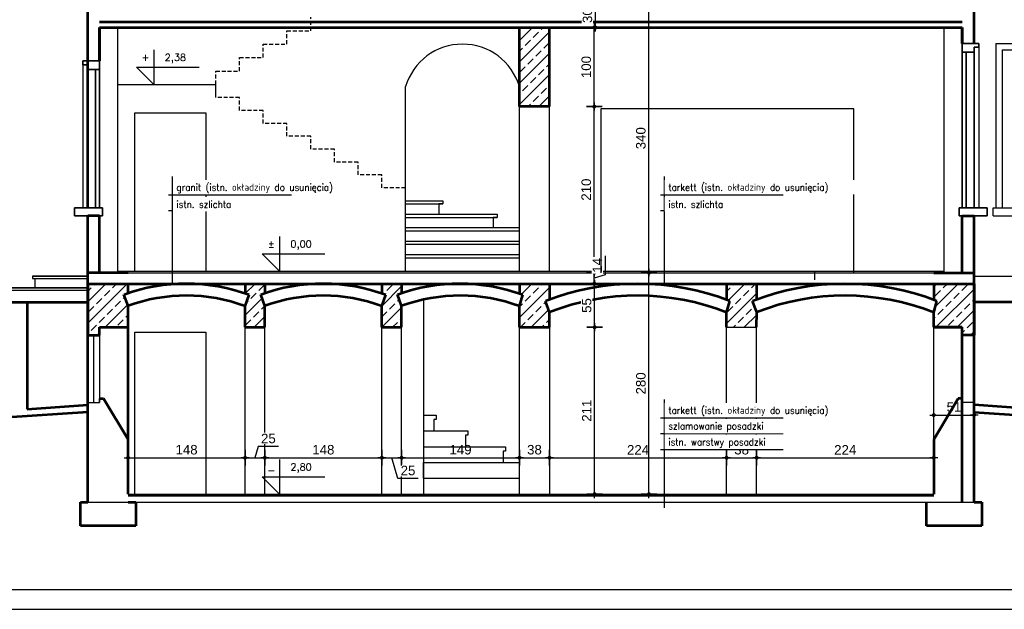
# Model space of a CAD drawing. Header units: millimetres. Extents: x 11979 to 37895, y 18730 to 47884.
# Tile 91 of 256: x 34448 to 35693, y 33129 to 33874. Entities that reach past the tile are written whole.
import ezdxf
from ezdxf.enums import TextEntityAlignment as Align

# ---------------------------------------------------------------- set-up
doc = ezdxf.new("R2010")
doc.units = ezdxf.units.MM
doc.linetypes.add('egbb03_500', pattern=[1.5, 1, -0.5])
for name, color, linetype in [('-LI-WIDOK', 2, 'Continuous'), ('-MEBLE', 1, 'Continuous'), ('-RAMKA', 2, 'Continuous'), ('-WYMIAR', 8, 'Continuous'), ('_PROJEKTOWANE', 5, 'Continuous'), ('PROJEKTOWANE', 5, 'Continuous')]:
    doc.layers.add(name, color=color, linetype=linetype)
for name, color, linetype, lineweight in [('-ŚCIANY DZIAŁOWE', 3, 'Continuous', 35), ('-ŚCIANY NOŚNE', 4, 'Continuous', 53), ('CIENKA - KRESKOWANIA', 254, 'Continuous', 0), ('CIENKA - OPISY', 2, 'Continuous', 25)]:
    doc.layers.add(name, color=color, linetype=linetype, lineweight=lineweight)
doc.styles.add('ROMANS', font='romans', dxfattribs={"width": 0.9, "height": 9})
doc.styles.get("Standard").update_dxf_attribs({"font": 'arial.ttf'})
doc.dimstyles.new('CZA-KROPKA-50', dxfattribs={"dimtxt": 12, "dimasz": 1, "dimexe": 2, "dimexo": 25, "dimgap": 4, "dimtad": 1, "dimdec": 1, "dimrnd": 0.5, "dimzin": 9, "dimdsep": 46, "dimtxsty": 'Standard', "dimblk": 'CZA-KROPKA', "dimblk1": 'CZA-KROPKA', "dimblk2": 'CZA-KROPKA', "dimsah": 1, "dimcen": -20, "dimse1": 1, "dimse2": 1, "dimclrd": 8, "dimclre": 8, "dimclrt": 9, "dimadec": 0, "dimazin": 0, "dimtfac": 1, "dimtdec": 1, "dimtmove": 1, "dimatfit": 3, "dimldrblk": 'CZA-KROPKA', "dimfxl": 1, "dimtolj": 1, "dimtzin": 9, "dimarcsym": 0})

# ---------------------------------------------------------------- blocks, each defined once
blk = doc.blocks.new('CZA-KROPKA')
at = {"layer": '-WYMIAR', "linetype": 'ByBlock'}
for p, q in [((5, 0), (-5, 0)), ((0, 10), (0, -10))]:
    blk.add_line(p, q, dxfattribs=at)
at = {"layer": '-WYMIAR', "linetype": 'ByBlock', "const_width": 2.5}
blk.add_lwpolyline([(-1.25, 0, 1), (1.25, 0, 1)], format="xyb", close=True, dxfattribs=at)
blk = doc.blocks.new('*D2510')
at = {"layer": '-LI-WIDOK', "color": 8, "lineweight": -2}
blk.add_line((34586, 33320.4), (34732, 33320.4), dxfattribs=at)
at = {"layer": 'Defpoints', "color": 0}
for p in [(34585, 33320.4), (34733, 33320.4), (34733, 33320.4)]:
    blk.add_point(p, dxfattribs=at)
at = {"layer": '-LI-WIDOK', "color": 8, "lineweight": -2, "rotation": 180}
blk.add_blockref('CZA-KROPKA', (34585, 33320.4), dxfattribs=at)
at = {"layer": '-LI-WIDOK', "color": 8, "lineweight": -2}
blk.add_blockref('CZA-KROPKA', (34733, 33320.4), dxfattribs=at)
at = {"layer": '-LI-WIDOK', "color": 9, "insert": (34659, 33330.5), "char_height": 12, "attachment_point": 5, "bg_fill": 3, "box_fill_scale": 1.1, "bg_fill_color": 257, "bg_fill_transparency": 0}
blk.add_mtext('\\A1;148', dxfattribs=at)
blk = doc.blocks.new('*D2511')
at = {"layer": '-LI-WIDOK', "color": 8, "lineweight": -2}
for p, q in [((34749.7, 33334.5), (34745.5, 33320.4)), ((34775.2, 33334.5), (34749.7, 33334.5)), ((34734, 33320.4), (34757, 33320.4))]:
    blk.add_line(p, q, dxfattribs=at)
at = {"layer": 'Defpoints', "color": 0}
for p in [(34733, 33320.4), (34758, 33320.4), (34758, 33320.4)]:
    blk.add_point(p, dxfattribs=at)
at = {"layer": '-LI-WIDOK', "color": 8, "lineweight": -2, "rotation": 180}
blk.add_blockref('CZA-KROPKA', (34733, 33320.4), dxfattribs=at)
at = {"layer": '-LI-WIDOK', "color": 8, "lineweight": -2}
blk.add_blockref('CZA-KROPKA', (34758, 33320.4), dxfattribs=at)
at = {"layer": '-LI-WIDOK', "color": 9, "insert": (34762.5, 33344.7), "char_height": 12, "attachment_point": 5, "bg_fill": 3, "box_fill_scale": 1.1, "bg_fill_color": 257, "bg_fill_transparency": 0}
blk.add_mtext('\\A1;25', dxfattribs=at)
blk = doc.blocks.new('*D2512')
at = {"layer": '-LI-WIDOK', "color": 8, "lineweight": -2}
blk.add_line((34759, 33320.4), (34905, 33320.4), dxfattribs=at)
at = {"layer": 'Defpoints', "color": 0}
for p in [(34758, 33320.4), (34906, 33320.4), (34906, 33320.4)]:
    blk.add_point(p, dxfattribs=at)
at = {"layer": '-LI-WIDOK', "color": 8, "lineweight": -2, "rotation": 180}
blk.add_blockref('CZA-KROPKA', (34758, 33320.4), dxfattribs=at)
at = {"layer": '-LI-WIDOK', "color": 8, "lineweight": -2}
blk.add_blockref('CZA-KROPKA', (34906, 33320.4), dxfattribs=at)
at = {"layer": '-LI-WIDOK', "color": 9, "insert": (34832, 33330.5), "char_height": 12, "attachment_point": 5, "bg_fill": 3, "box_fill_scale": 1.1, "bg_fill_color": 257, "bg_fill_transparency": 0}
blk.add_mtext('\\A1;148', dxfattribs=at)
blk = doc.blocks.new('*D2513')
at = {"layer": '-LI-WIDOK', "color": 8, "lineweight": -2}
for p, q in [((34907, 33320.4), (34930, 33320.4)), ((34926.4, 33294), (34918.5, 33320.4)), ((34951.9, 33294), (34926.4, 33294))]:
    blk.add_line(p, q, dxfattribs=at)
at = {"layer": 'Defpoints', "color": 0}
for p in [(34906, 33320.4), (34931, 33320.4), (34931, 33320.4)]:
    blk.add_point(p, dxfattribs=at)
at = {"layer": '-LI-WIDOK', "color": 8, "lineweight": -2, "rotation": 180}
blk.add_blockref('CZA-KROPKA', (34906, 33320.4), dxfattribs=at)
at = {"layer": '-LI-WIDOK', "color": 8, "lineweight": -2}
blk.add_blockref('CZA-KROPKA', (34931, 33320.4), dxfattribs=at)
at = {"layer": '-LI-WIDOK', "color": 9, "insert": (34939.1, 33304.2), "char_height": 12, "attachment_point": 5, "bg_fill": 3, "box_fill_scale": 1.1, "bg_fill_color": 257, "bg_fill_transparency": 0}
blk.add_mtext('\\A1;25', dxfattribs=at)
blk = doc.blocks.new('*D2514')
at = {"layer": '-LI-WIDOK', "color": 8, "lineweight": -2}
blk.add_line((34932, 33320.4), (35079, 33320.4), dxfattribs=at)
at = {"layer": 'Defpoints', "color": 0}
for p in [(34931, 33320.4), (35080, 33320.4), (35080, 33320.4)]:
    blk.add_point(p, dxfattribs=at)
at = {"layer": '-LI-WIDOK', "color": 8, "lineweight": -2, "rotation": 180}
blk.add_blockref('CZA-KROPKA', (34931, 33320.4), dxfattribs=at)
at = {"layer": '-LI-WIDOK', "color": 8, "lineweight": -2}
blk.add_blockref('CZA-KROPKA', (35080, 33320.4), dxfattribs=at)
at = {"layer": '-LI-WIDOK', "color": 9, "insert": (35005.5, 33330.5), "char_height": 12, "attachment_point": 5, "bg_fill": 3, "box_fill_scale": 1.1, "bg_fill_color": 257, "bg_fill_transparency": 0}
blk.add_mtext('\\A1;149', dxfattribs=at)
blk = doc.blocks.new('*D2515')
at = {"layer": '-LI-WIDOK', "color": 8, "lineweight": -2}
blk.add_line((35081, 33320.4), (35117, 33320.4), dxfattribs=at)
at = {"layer": 'Defpoints', "color": 0}
for p in [(35080, 33320.4), (35118, 33320.4), (35118, 33320.4)]:
    blk.add_point(p, dxfattribs=at)
at = {"layer": '-LI-WIDOK', "color": 8, "lineweight": -2, "rotation": 180}
blk.add_blockref('CZA-KROPKA', (35080, 33320.4), dxfattribs=at)
at = {"layer": '-LI-WIDOK', "color": 8, "lineweight": -2}
blk.add_blockref('CZA-KROPKA', (35118, 33320.4), dxfattribs=at)
at = {"layer": '-LI-WIDOK', "color": 9, "insert": (35099, 33330.5), "char_height": 12, "attachment_point": 5, "bg_fill": 3, "box_fill_scale": 1.1, "bg_fill_color": 257, "bg_fill_transparency": 0}
blk.add_mtext('\\A1;38', dxfattribs=at)
blk = doc.blocks.new('*D2516')
at = {"layer": '-LI-WIDOK', "color": 8, "lineweight": -2}
blk.add_line((35119, 33320.4), (35341, 33320.4), dxfattribs=at)
at = {"layer": 'Defpoints', "color": 0}
for p in [(35118, 33320.4), (35342, 33320.4), (35342, 33320.4)]:
    blk.add_point(p, dxfattribs=at)
at = {"layer": '-LI-WIDOK', "color": 8, "lineweight": -2, "rotation": 180}
blk.add_blockref('CZA-KROPKA', (35118, 33320.4), dxfattribs=at)
at = {"layer": '-LI-WIDOK', "color": 8, "lineweight": -2}
blk.add_blockref('CZA-KROPKA', (35342, 33320.4), dxfattribs=at)
at = {"layer": '-LI-WIDOK', "color": 9, "insert": (35230, 33330.4), "char_height": 12, "attachment_point": 5, "bg_fill": 3, "box_fill_scale": 1.1, "bg_fill_color": 257, "bg_fill_transparency": 0}
blk.add_mtext('\\A1;224', dxfattribs=at)
blk = doc.blocks.new('*D2517')
at = {"layer": '-LI-WIDOK', "color": 8, "lineweight": -2}
blk.add_line((35343, 33320.4), (35379, 33320.4), dxfattribs=at)
at = {"layer": 'Defpoints', "color": 0}
for p in [(35342, 33320.4), (35380, 33320.4), (35380, 33320.4)]:
    blk.add_point(p, dxfattribs=at)
at = {"layer": '-LI-WIDOK', "color": 8, "lineweight": -2, "rotation": 180}
blk.add_blockref('CZA-KROPKA', (35342, 33320.4), dxfattribs=at)
at = {"layer": '-LI-WIDOK', "color": 8, "lineweight": -2}
blk.add_blockref('CZA-KROPKA', (35380, 33320.4), dxfattribs=at)
at = {"layer": '-LI-WIDOK', "color": 9, "insert": (35361, 33330.5), "char_height": 12, "attachment_point": 5, "bg_fill": 3, "box_fill_scale": 1.1, "bg_fill_color": 257, "bg_fill_transparency": 0}
blk.add_mtext('\\A1;38', dxfattribs=at)
blk = doc.blocks.new('*D2518')
at = {"layer": '-LI-WIDOK', "color": 8, "lineweight": -2}
blk.add_line((35381, 33320.4), (35603, 33320.4), dxfattribs=at)
at = {"layer": 'Defpoints', "color": 0}
for p in [(35604, 33374.4), (35380, 33320.4), (35604, 33320.4)]:
    blk.add_point(p, dxfattribs=at)
at = {"layer": '-LI-WIDOK', "color": 8, "lineweight": -2, "rotation": 180}
blk.add_blockref('CZA-KROPKA', (35380, 33320.4), dxfattribs=at)
at = {"layer": '-LI-WIDOK', "color": 8, "lineweight": -2}
blk.add_blockref('CZA-KROPKA', (35604, 33320.4), dxfattribs=at)
at = {"layer": '-LI-WIDOK', "color": 9, "insert": (35492, 33330.4), "char_height": 12, "attachment_point": 5, "bg_fill": 3, "box_fill_scale": 1.1, "bg_fill_color": 257, "bg_fill_transparency": 0}
blk.add_mtext('\\A1;224', dxfattribs=at)
blk = doc.blocks.new('*D2519')
at = {"layer": '-ŚCIANY NOŚNE', "color": 8, "lineweight": -2}
blk.add_line((35605, 33374.4), (35654, 33374.4), dxfattribs=at)
at = {"layer": 'Defpoints', "color": 0}
for p in [(35604, 33374.4), (35655, 33374.4), (35655, 33277.3)]:
    blk.add_point(p, dxfattribs=at)
at = {"layer": '-ŚCIANY NOŚNE', "color": 8, "lineweight": -2, "rotation": 180}
blk.add_blockref('CZA-KROPKA', (35604, 33374.4), dxfattribs=at)
at = {"layer": '-ŚCIANY NOŚNE', "color": 8, "lineweight": -2}
blk.add_blockref('CZA-KROPKA', (35655, 33374.4), dxfattribs=at)
at = {"layer": '-ŚCIANY NOŚNE', "color": 9, "insert": (35629.5, 33384.5), "char_height": 12, "attachment_point": 5}
blk.add_mtext('\\A1;51', dxfattribs=at)
blk = doc.blocks.new('*D2520')
at = {"layer": '-LI-WIDOK', "color": 8, "lineweight": -2}
blk.add_line((35174.6, 33555.4), (35174.6, 33763.4), dxfattribs=at)
at = {"layer": 'Defpoints', "color": 0}
for p in [(35118, 33764.4), (35174.6, 33764.4), (35118, 33554.4)]:
    blk.add_point(p, dxfattribs=at)
at = {"layer": '-LI-WIDOK', "color": 8, "lineweight": -2}
for p, rotation in [((35174.6, 33764.4), 90), ((35174.6, 33554.4), 270)]:
    blk.add_blockref('CZA-KROPKA', p, dxfattribs=dict(at, rotation=rotation))
at = {"layer": '-LI-WIDOK', "color": 9, "insert": (35164.5, 33659.4), "char_height": 12, "attachment_point": 5, "rotation": 90, "bg_fill": 3, "box_fill_scale": 1.1, "bg_fill_color": 257, "bg_fill_transparency": 0}
blk.add_mtext('\\A1;210', dxfattribs=at)
blk = doc.blocks.new('*D2521')
at = {"layer": '-LI-WIDOK', "color": 8, "lineweight": -2}
blk.add_line((35174.6, 33765.4), (35174.6, 33863.4), dxfattribs=at)
at = {"layer": 'Defpoints', "color": 0}
for p in [(35118, 33864.4), (35174.6, 33864.4), (35118, 33764.4)]:
    blk.add_point(p, dxfattribs=at)
at = {"layer": '-LI-WIDOK', "color": 8, "lineweight": -2}
for p, rotation in [((35174.6, 33864.4), 90), ((35174.6, 33764.4), 270)]:
    blk.add_blockref('CZA-KROPKA', p, dxfattribs=dict(at, rotation=rotation))
at = {"layer": '-LI-WIDOK', "color": 9, "insert": (35164.5, 33814.4), "char_height": 12, "attachment_point": 5, "rotation": 90, "bg_fill": 3, "box_fill_scale": 1.1, "bg_fill_color": 257, "bg_fill_transparency": 0}
blk.add_mtext('\\A1;100', dxfattribs=at)
blk = doc.blocks.new('*D2522')
at = {"layer": '-LI-WIDOK', "color": 8, "lineweight": -2}
blk.add_line((35176.1, 33865.4), (35176.1, 33893.4), dxfattribs=at)
at = {"layer": 'Defpoints', "color": 0}
for p in [(35135, 33894.4), (35118, 33864.4)]:
    blk.add_point(p, dxfattribs=at)
at = {"layer": '-LI-WIDOK', "color": 8, "lineweight": -2}
for p, rotation in [((35176.1, 33894.4), 90), ((35176.1, 33864.4), 270)]:
    blk.add_blockref('CZA-KROPKA', p, dxfattribs=dict(at, rotation=rotation))
at = {"layer": '-LI-WIDOK', "color": 9, "insert": (35166, 33879.4), "char_height": 12, "attachment_point": 5, "rotation": 90, "bg_fill": 3, "box_fill_scale": 1.1, "bg_fill_color": 257, "bg_fill_transparency": 0}
blk.add_mtext('\\A1;30', dxfattribs=at)
at = {"layer": 'Defpoints', "color": 0}
blk.add_point((35176.1, 33894.4), dxfattribs=at)
blk = doc.blocks.new('*D2523')
at = {"layer": '-LI-WIDOK', "color": 8, "lineweight": -2}
blk.add_line((35243.8, 33275.4), (35243.8, 33553.4), dxfattribs=at)
at = {"layer": 'Defpoints', "color": 0}
for p in [(35172.9, 33554.4), (35243.8, 33554.4), (35171.6, 33274.4)]:
    blk.add_point(p, dxfattribs=at)
at = {"layer": '-LI-WIDOK', "color": 8, "lineweight": -2}
for p, rotation in [((35243.8, 33554.4), 90), ((35243.8, 33274.4), 270)]:
    blk.add_blockref('CZA-KROPKA', p, dxfattribs=dict(at, rotation=rotation))
at = {"layer": '-LI-WIDOK', "color": 9, "insert": (35233.6, 33414.4), "char_height": 12, "attachment_point": 5, "rotation": 90, "bg_fill": 3, "box_fill_scale": 1.1, "bg_fill_color": 257, "bg_fill_transparency": 0}
blk.add_mtext('\\A1;280', dxfattribs=at)
blk = doc.blocks.new('*D2524')
at = {"layer": '-LI-WIDOK', "color": 8, "lineweight": -2}
blk.add_line((35243.8, 33555.4), (35243.8, 33893.4), dxfattribs=at)
at = {"layer": 'Defpoints', "color": 0}
for p in [(35181.6, 33894.4), (35243.8, 33894.4), (35181.6, 33554.4)]:
    blk.add_point(p, dxfattribs=at)
at = {"layer": '-LI-WIDOK', "color": 8, "lineweight": -2}
for p, rotation in [((35243.8, 33894.4), 90), ((35243.8, 33554.4), 270)]:
    blk.add_blockref('CZA-KROPKA', p, dxfattribs=dict(at, rotation=rotation))
at = {"layer": '-LI-WIDOK', "color": 9, "insert": (35233.6, 33724.4), "char_height": 12, "attachment_point": 5, "rotation": 90, "bg_fill": 3, "box_fill_scale": 1.1, "bg_fill_color": 257, "bg_fill_transparency": 0}
blk.add_mtext('\\A1;340', dxfattribs=at)
blk = doc.blocks.new('*D2526')
at = {"layer": '-LI-WIDOK', "color": 8, "lineweight": -2}
blk.add_line((35175.1, 33275.4), (35175.1, 33484.4), dxfattribs=at)
at = {"layer": 'Defpoints', "color": 0}
for p in [(35118, 33485.4), (35175.1, 33485.4), (35118, 33274.4)]:
    blk.add_point(p, dxfattribs=at)
at = {"layer": '-LI-WIDOK', "color": 8, "lineweight": -2}
for p, rotation in [((35175.1, 33485.4), 90.00000000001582), ((35175.1, 33274.4), 270.0000000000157)]:
    blk.add_blockref('CZA-KROPKA', p, dxfattribs=dict(at, rotation=rotation))
at = {"layer": '-LI-WIDOK', "color": 9, "insert": (35165.1, 33379.9), "char_height": 12, "attachment_point": 5, "rotation": 90, "bg_fill": 3, "box_fill_scale": 1.1, "bg_fill_color": 257, "bg_fill_transparency": 0}
blk.add_mtext('\\A1;211', dxfattribs=at)
blk = doc.blocks.new('*D2527')
at = {"layer": '-LI-WIDOK', "color": 8, "lineweight": -2}
blk.add_line((35175.1, 33486.4), (35175.1, 33539.4), dxfattribs=at)
at = {"layer": 'Defpoints', "color": 0}
for p in [(35118, 33540.4), (35175.1, 33540.4), (35118, 33485.4)]:
    blk.add_point(p, dxfattribs=at)
at = {"layer": '-LI-WIDOK', "color": 8, "lineweight": -2}
for p, rotation in [((35175.1, 33540.4), 90), ((35175.1, 33485.4), 270)]:
    blk.add_blockref('CZA-KROPKA', p, dxfattribs=dict(at, rotation=rotation))
at = {"layer": '-LI-WIDOK', "color": 9, "insert": (35165, 33512.9), "char_height": 12, "attachment_point": 5, "rotation": 90, "bg_fill": 3, "box_fill_scale": 1.1, "bg_fill_color": 257, "bg_fill_transparency": 0}
blk.add_mtext('\\A1;55', dxfattribs=at)
blk = doc.blocks.new('*D2528')
at = {"layer": '-LI-WIDOK', "color": 8, "lineweight": -2}
for p, q in [((35188.6, 33575.6), (35188.6, 33551.6)), ((35174.6, 33541.4), (35174.6, 33553.4)), ((35188.6, 33551.6), (35174.6, 33547.4))]:
    blk.add_line(p, q, dxfattribs=at)
at = {"layer": 'Defpoints', "color": 0}
for p in [(35118, 33554.4), (35118, 33540.4)]:
    blk.add_point(p, dxfattribs=at)
at = {"layer": '-LI-WIDOK', "color": 8, "lineweight": -2}
for p, rotation in [((35174.6, 33554.4), 90), ((35174.6, 33540.4), 270)]:
    blk.add_blockref('CZA-KROPKA', p, dxfattribs=dict(at, rotation=rotation))
at = {"layer": '-LI-WIDOK', "color": 9, "insert": (35178.6, 33563.6), "char_height": 12, "attachment_point": 5, "rotation": 90, "bg_fill": 3, "box_fill_scale": 1.1, "bg_fill_color": 257, "bg_fill_transparency": 0}
blk.add_mtext('\\A1;14', dxfattribs=at)
at = {"layer": 'Defpoints', "color": 0}
blk.add_point((35174.6, 33554.4), dxfattribs=at)
blk = doc.blocks.new('fdfdssd')
at = {"layer": '-RAMKA', "color": 2}
blk.add_line((18442, 18341), (21262, 18341), dxfattribs=at)
at = {"layer": '-RAMKA', "color": 8}
blk.add_line((18317, 18316), (21287, 18316), dxfattribs=at)

msp = doc.modelspace()

# ---------------------------------------------------------------- hatches: boundary and pattern name
at = {"layer": 'CIENKA - KRESKOWANIA'}
h = msp.add_hatch(dxfattribs=at)
h.set_pattern_fill('ANSI33', color=256, scale=3)
h.set_pattern_definition([(45, (448974.991, 31912.056), (-13.4703842, 13.4703842), []), (45, (448988.461, 31912.056), (-13.4703842, 13.4703842), [9.525, -4.7625])])
h.paths.add_polyline_path([(35117.99, 34488.29), (35079.99, 34488.29), (35079.99, 34427.38), (35117.99, 34427.38)])
h.paths.add_polyline_path([(35117.99, 34187.38), (35079.99, 34187.38), (35079.99, 34104.38), (35117.99, 34104.38)])
h.paths.add_polyline_path([(35117.99, 33864.38), (35079.99, 33864.38), (35079.99, 33764.38), (35117.99, 33764.38), (35117.99, 33794.38)])
h.paths.add_polyline_path([(35112.9, 33518.47, -0.0042318), (35117.99, 33520.4), (35117.99, 33540.38), (35079.99, 33540.38), (35079.99, 33527.71, -0.0047863), (35084.15, 33526.22), (35079.99, 33512.14), (35079.99, 33485.38), (35117.99, 33485.38), (35117.99, 33504.42)])
h.paths.add_polyline_path([(35374.9, 33518.47, -0.0042324), (35379.99, 33520.4), (35379.99, 33540.38), (35341.99, 33540.38), (35341.99, 33520.03, -0.0032376), (35345.87, 33518.55), (35341.99, 33504.06), (35341.99, 33485.38), (35379.99, 33485.38), (35380.02, 33504.33)])
h.paths.add_polyline_path([(35654.99, 33540.38), (35603.99, 33540.38), (35603.99, 33520.03, -0.0032369), (35607.87, 33518.55), (35603.98, 33504.06), (35603.99, 33485.38), (35639.99, 33485.38), (35639.99, 33475.38), (35654.99, 33475.38), (35654.99, 33485.38)])
h.paths.add_polyline_path([(34925.88, 33526.61, -0.0058424), (34930.99, 33528.38), (34930.99, 33540.38), (34905.99, 33540.38), (34905.99, 33528.05, -0.0059297), (34911.15, 33526.22), (34905.99, 33512.14), (34905.99, 33485.38), (34930.99, 33485.38), (34930.99, 33512.5)])
h.paths.add_polyline_path([(34757.99, 33512.5), (34752.88, 33526.61, -0.0058424), (34757.99, 33528.38), (34757.99, 33540.38), (34732.99, 33540.38), (34732.99, 33528.05, -0.0059297), (34738.15, 33526.22), (34732.99, 33512.14), (34732.99, 33485.38), (34757.99, 33485.38)])
h.paths.add_polyline_path([(34579.88, 33526.61, -0.0058424), (34584.99, 33528.38), (34584.99, 33540.38), (34533.99, 33540.38), (34533.99, 33475.38), (34548.99, 33475.38), (34548.99, 33485.38), (34584.99, 33485.38), (34584.99, 33512.5)])

# ---------------------------------------------------------------- linework, layer by layer
at = {"layer": '-LI-WIDOK'}
for p, q in [((34571.99, 33554.38), (34571.99, 33864.38)), ((35616.99, 33554.38), (35616.99, 33864.38)), ((35660.99, 33839.38), (35660.99, 33636.38)), ((35682.37, 33844.38), (35822.37, 33844.38)), ((35682.37, 33844.38), (35682.37, 33636.38)), ((35690.37, 33836.38), (35814.37, 33836.38)), ((35690.37, 33836.38), (35690.37, 33636.38)), ((34527.99, 33817.38), (34527.99, 33636.38)), ((34935.99, 33556.38), (34935.99, 33789.65)), ((35117.99, 33556.38), (35117.99, 33794.38)), ((35079.99, 33556.38), (35079.99, 33764.38)), ((34593.45, 33556.38), (34593.45, 33756.38)), ((34593.45, 33756.38), (34683.45, 33756.38)), ((34683.45, 33756.38), (34683.45, 33556.38)), ((35679.1, 33636.38), (35827.2, 33636.38)), ((35679.1, 33626.38), (35679.1, 33636.38)), ((35679.1, 33626.38), (35827.2, 33626.38)), ((34463.99, 33550.15), (34533.99, 33550.15)), ((34533.99, 33550.15), (34463.99, 33550.15)), ((34463.99, 33550.15), (34463.99, 33547.15)), ((34463.99, 33547.15), (34533.99, 33547.15)), ((34463.99, 33547.15), (34466.99, 33547.15)), ((34466.99, 33547.15), (34466.99, 33535.15)), ((35453.65, 33545.33), (35453.65, 33556.38)), ((35654.99, 33550.15), (35955.99, 33550.15)), ((34433.99, 33535.15), (34533.99, 33535.15)), ((34533.99, 33535.15), (34433.99, 33535.15)), ((34433.99, 33532.15), (34533.99, 33532.15)), ((34732.99, 33274.38), (34732.99, 33485.38)), ((34757.99, 33274.38), (34757.99, 33485.38)), ((34905.99, 33274.38), (34905.99, 33485.38)), ((34930.99, 33274.38), (34930.99, 33485.38)), ((35079.99, 33274.38), (35079.99, 33485.38)), ((35117.99, 33485.38), (35117.99, 33274.38)), ((35341.99, 33274.38), (35341.99, 33485.38)), ((35341.99, 33485.38), (35379.99, 33485.38)), ((35379.99, 33274.38), (35379.99, 33485.38)), ((35603.99, 33343.43), (35603.99, 33485.38)), ((34541.49, 33475.38), (34541.49, 33390.38)), ((34548.99, 33475.38), (34548.99, 33390.38)), ((34593.45, 33479.38), (34683.45, 33479.38)), ((35639.99, 33475.38), (35639.99, 33390.38)), ((34533.99, 33390.38), (34548.99, 33390.38)), ((34548.99, 33390.38), (34548.99, 33395.38)), ((34548.99, 33395.38), (34553.99, 33395.38)), ((34553.99, 33395.38), (34584.99, 33343.43)), ((35639.99, 33395.38), (35634.99, 33395.38)), ((35639.99, 33390.38), (35639.99, 33395.38)), ((35654.99, 33390.38), (35639.99, 33390.38)), ((34958.61, 33374.38), (34974.66, 33374.38)), ((34974.66, 33374.38), (34974.66, 33368.82)), ((34974.66, 33368.82), (34971.78, 33368.82)), ((34971.78, 33368.82), (34971.78, 33354.38)), ((34958.61, 33354.38), (35014.68, 33354.38)), ((35014.68, 33348.82), (35011.8, 33348.82)), ((35014.68, 33354.38), (35014.68, 33348.82)), ((34958.61, 33294.38), (35079.99, 33294.38)), ((34533.99, 33264.38), (35654.99, 33264.38))]:
    msp.add_line(p, q, dxfattribs=at)
at = {"layer": '-LI-WIDOK', "ltscale": 5}
for p, q in [((34935.99, 33645.38), (34983.12, 33645.38)), ((34935.99, 33641.38), (34983.12, 33641.38)), ((34983.12, 33641.38), (34978.12, 33641.38)), ((34978.12, 33641.38), (34978.12, 33628.38)), ((34983.12, 33645.38), (34983.12, 33641.38)), ((34935.99, 33628.38), (35051.88, 33628.38)), ((34935.99, 33624.38), (35051.88, 33624.38)), ((35051.88, 33624.38), (35046.88, 33624.38)), ((35046.88, 33624.38), (35046.88, 33611.38)), ((35051.88, 33628.38), (35051.88, 33624.38)), ((34935.99, 33611.38), (35079.99, 33611.38)), ((34935.99, 33607.38), (35079.99, 33607.38)), ((34935.99, 33594.38), (35079.99, 33594.38)), ((34935.99, 33590.38), (35079.99, 33590.38)), ((34935.99, 33577.38), (35079.99, 33577.38)), ((34935.99, 33573.38), (35079.99, 33573.38))]:
    msp.add_line(p, q, dxfattribs=at)
at = {"layer": '-LI-WIDOK'}
msp.add_arc((35007.99, 33768.28), 75.1, 16.53205, 163.46795, dxfattribs=at)
at = {"layer": '-MEBLE'}
for p, q in [((34617.54, 33836.27), (34617.54, 33792.38)), ((34595.59, 33814.33), (34674.94, 33814.33)), ((34595.59, 33814.33), (34617.54, 33792.38)), ((34776.55, 33600.27), (34776.55, 33556.38)), ((34754.6, 33578.33), (34833.95, 33578.33)), ((34754.6, 33578.33), (34776.55, 33556.38)), ((34754.6, 33296.33), (34833.95, 33296.33)), ((34754.6, 33296.33), (34776.55, 33274.38))]:
    msp.add_line(p, q, dxfattribs=at)
at = {"layer": '-WYMIAR', "linetype": 'egbb03_500', "ltscale": 5}
for p, q in [((34815.99, 33860.38), (34815.99, 33877.38)), ((34785.99, 33843.38), (34785.99, 33860.38)), ((34785.99, 33860.38), (34815.99, 33860.38)), ((34755.99, 33826.38), (34755.99, 33843.38)), ((34755.99, 33843.38), (34785.99, 33843.38)), ((34725.99, 33809.38), (34725.99, 33826.38)), ((34725.99, 33826.38), (34755.99, 33826.38)), ((34695.99, 33792.38), (34695.99, 33809.38)), ((34695.99, 33809.38), (34725.99, 33809.38)), ((34725.99, 33775.78), (34695.99, 33775.78)), ((34725.99, 33759.48), (34725.99, 33775.78)), ((34755.99, 33759.48), (34725.99, 33759.48)), ((34755.99, 33743.18), (34755.99, 33759.48)), ((34785.99, 33743.18), (34755.99, 33743.18)), ((34785.99, 33726.88), (34785.99, 33743.18)), ((34815.99, 33726.88), (34785.99, 33726.88)), ((34815.99, 33710.58), (34815.99, 33726.88)), ((34845.99, 33710.58), (34815.99, 33710.58)), ((34845.99, 33694.28), (34845.99, 33710.58)), ((34875.99, 33694.28), (34845.99, 33694.28)), ((34875.99, 33677.98), (34875.99, 33694.28)), ((34905.99, 33677.98), (34875.99, 33677.98)), ((34905.99, 33661.68), (34905.99, 33677.98)), ((34935.99, 33661.68), (34905.99, 33661.68))]:
    msp.add_line(p, q, dxfattribs=at)
at = {"layer": '-WYMIAR'}
for p, q in [((34571.99, 33554.38), (34571.99, 33792.38)), ((34571.99, 33792.38), (34695.99, 33792.38)), ((34695.99, 33775.78), (34695.99, 33792.38)), ((34935.99, 33645.38), (34935.99, 33662.38)), ((34935.99, 33645.38), (34935.99, 33661.68)), ((34935.99, 33636.38), (34935.99, 33650.38))]:
    msp.add_line(p, q, dxfattribs=at)
at = {"layer": '-ŚCIANY DZIAŁOWE'}
for p, q in [((35639.99, 33844.38), (35660.99, 33844.38)), ((35639.99, 33844.38), (35639.99, 33833.38)), ((35654.99, 33833.38), (35639.99, 33833.38)), ((35639.99, 33833.38), (35639.99, 33636.38)), ((35644.99, 33833.38), (35644.99, 33636.38)), ((35660.99, 33839.38), (35654.99, 33839.38)), ((35654.99, 33839.38), (35654.99, 33833.38)), ((35654.99, 33636.38), (35654.99, 33833.38)), ((35660.99, 33844.38), (35660.99, 33839.38)), ((34548.99, 33822.38), (34527.99, 33822.38)), ((34527.99, 33822.38), (34527.99, 33817.38)), ((34548.99, 33822.38), (34548.99, 33811.38)), ((34527.99, 33817.38), (34533.99, 33817.38)), ((34533.99, 33817.38), (34533.99, 33811.38)), ((34533.99, 33636.38), (34533.99, 33811.38)), ((34533.99, 33811.38), (34548.99, 33811.38)), ((34543.99, 33811.38), (34543.99, 33636.38)), ((34548.99, 33811.38), (34548.99, 33636.38)), ((34517.29, 33626.38), (34517.29, 33636.38)), ((34517.29, 33636.38), (34552.72, 33636.38)), ((34552.72, 33626.38), (34552.72, 33636.38)), ((35671.68, 33636.38), (35636.25, 33636.38)), ((35636.25, 33626.38), (35636.25, 33636.38)), ((35671.68, 33626.38), (35671.68, 33636.38)), ((34552.72, 33626.38), (34517.29, 33626.38)), ((35636.25, 33626.38), (35671.68, 33626.38))]:
    msp.add_line(p, q, dxfattribs=at)
at = {"layer": '-ŚCIANY NOŚNE'}
for p, q in [((34533.99, 33636.38), (34533.99, 33981.38)), ((35654.99, 33844.38), (35654.99, 33894.38)), ((34548.99, 33871.38), (35639.99, 33871.38)), ((34548.99, 33864.38), (35639.99, 33864.38)), ((34548.99, 33822.38), (34548.99, 33864.38)), ((34548.99, 33864.38), (34548.99, 33822.38)), ((35079.99, 33764.38), (35079.99, 33864.38)), ((35117.99, 33764.38), (35117.99, 33864.38)), ((35639.99, 33844.38), (35639.99, 33864.38)), ((35639.99, 33864.38), (35639.99, 33844.38)), ((35117.99, 33764.38), (35079.99, 33764.38)), ((34533.99, 33554.38), (34533.99, 33626.38)), ((34548.99, 33626.38), (34533.99, 33626.38)), ((34548.99, 33626.38), (34533.99, 33626.38)), ((34533.99, 33264.38), (34533.99, 33626.38)), ((34548.99, 33554.38), (34548.99, 33626.38)), ((34548.99, 33554.38), (34548.99, 33626.38)), ((34548.99, 33554.38), (34548.99, 33626.38)), ((35639.99, 33554.38), (35639.99, 33626.38)), ((35639.99, 33554.38), (35639.99, 33626.38)), ((35639.99, 33626.38), (35654.99, 33626.38)), ((35654.99, 33264.38), (35654.99, 33626.38)), ((34584.99, 33554.38), (34533.99, 33554.38)), ((35117.99, 33554.38), (35117.99, 33554.38)), ((35603.99, 33554.38), (35654.99, 33554.38)), ((34533.99, 33540.38), (35654.99, 33540.38)), ((34533.99, 33540.38), (34533.99, 33485.38)), ((34584.99, 33528.38), (34584.99, 33540.38)), ((34732.99, 33540.38), (34732.99, 33528.05)), ((34757.99, 33540.38), (34757.99, 33528.38)), ((34905.99, 33540.38), (34905.99, 33528.05)), ((34930.99, 33540.38), (34930.99, 33528.38)), ((35079.99, 33541.05), (35079.99, 33527.71)), ((35117.99, 33540.38), (35117.99, 33520.4)), ((35341.99, 33540.38), (35341.99, 33520.03)), ((35379.99, 33540.38), (35379.99, 33520.4)), ((35603.99, 33540.38), (35603.99, 33520.03)), ((35654.99, 33540.38), (35654.99, 33485.38)), ((34584.99, 33512.5), (34579.88, 33526.61)), ((34732.99, 33512.14), (34738.15, 33526.22)), ((34757.99, 33512.5), (34752.88, 33526.61)), ((34905.99, 33512.14), (34911.15, 33526.22)), ((34930.99, 33512.5), (34925.88, 33526.61)), ((35079.99, 33512.14), (35084.15, 33526.22)), ((34431.57, 33517.15), (34533.99, 33517.15)), ((34457.38, 33517.15), (34457.38, 33381.94)), ((34584.99, 33274.38), (34584.99, 33512.5)), ((34732.99, 33485.38), (34732.99, 33512.14)), ((34757.99, 33485.38), (34757.99, 33512.5)), ((34905.99, 33485.38), (34905.99, 33512.14)), ((34930.99, 33485.38), (34930.99, 33512.5)), ((35079.99, 33485.38), (35079.99, 33512.14)), ((35117.99, 33504.42), (35112.88, 33518.52)), ((35341.99, 33504.06), (35345.87, 33518.55)), ((35380.02, 33504.33), (35374.88, 33518.52)), ((35603.99, 33504.06), (35607.87, 33518.55)), ((35757.4, 33517.15), (35654.99, 33517.15)), ((35757.4, 33517.15), (35654.99, 33517.15)), ((35117.99, 33485.38), (35117.99, 33504.42)), ((35341.99, 33485.38), (35341.99, 33504.06)), ((35379.99, 33485.38), (35380.02, 33504.33)), ((35603.99, 33485.38), (35603.98, 33504.06)), ((34533.99, 33485.38), (34533.99, 33475.38)), ((34548.99, 33485.38), (34584.99, 33485.38)), ((34548.99, 33475.38), (34548.99, 33485.38)), ((34732.99, 33485.38), (34757.99, 33485.38)), ((34905.99, 33485.38), (34930.99, 33485.38)), ((35079.99, 33485.38), (35117.99, 33485.38)), ((35603.99, 33485.38), (35639.99, 33485.38)), ((35639.99, 33485.38), (35603.99, 33485.38)), ((35639.99, 33475.38), (35639.99, 33485.38)), ((35639.99, 33475.38), (35639.99, 33485.38)), ((35654.99, 33485.38), (35654.99, 33475.38)), ((35654.99, 33485.38), (35654.99, 33475.38)), ((35654.99, 33485.38), (35654.99, 33475.38)), ((34533.99, 33475.38), (34548.99, 33475.38)), ((35639.99, 33264.38), (35639.99, 33475.38)), ((35654.99, 33475.38), (35639.99, 33475.38)), ((35654.99, 33475.38), (35639.99, 33475.38)), ((34457.38, 33381.94), (34533.99, 33387.11)), ((34548.99, 33395.38), (34553.99, 33395.38)), ((34553.99, 33395.38), (34584.99, 33343.43)), ((35639.99, 33395.38), (35634.99, 33395.38)), ((35731.59, 33381.94), (35654.99, 33387.11)), ((34533.99, 33377.94), (34431.57, 33371.18)), ((35654.99, 33377.94), (35757.4, 33371.18)), ((34524.99, 33234.18), (34524.99, 33264.38)), ((34524.99, 33264.38), (34533.99, 33264.38)), ((34584.99, 33264.38), (34589.99, 33264.38)), ((34589.99, 33264.38), (34594.99, 33264.38)), ((34594.99, 33264.38), (34594.99, 33234.18)), ((35594.99, 33234.18), (35594.99, 33264.38)), ((35654.99, 33264.38), (35659.99, 33264.38)), ((35659.99, 33264.38), (35664.99, 33264.38)), ((35664.99, 33264.38), (35664.99, 33234.18)), ((34594.99, 33234.18), (34524.99, 33234.18)), ((35664.99, 33234.18), (35594.99, 33234.18))]:
    msp.add_line(p, q, dxfattribs=at)
for centre, radius, start, end in [((34658.5, 33309.22), 231.16, 69.84287, 109.88137), ((34831.5, 33309.22), 231.16, 69.84287, 109.88137), ((35004.5, 33309.22), 231.16, 69.84287, 109.88137), ((35229.49, 33219.3), 321.08, 68.74887, 111.29103), ((35491.49, 33219.3), 321.08, 68.74887, 111.29103), ((34658.5, 33309.22), 216.16, 69.84287, 109.88137), ((34831.5, 33309.22), 216.16, 69.84287, 109.88137), ((35004.99, 33306.37), 219.01, 69.97639, 109.7497), ((35229.66, 33218.87), 306.51, 68.50161, 111.35974), ((35491.66, 33218.87), 306.51, 68.50161, 111.35974)]:
    msp.add_arc(centre, radius, start, end, dxfattribs=at)
at = {"layer": 'PROJEKTOWANE'}
for p, q in [((35502.99, 33554.38), (35502.99, 33761.38)), ((34641.27, 33539.18), (34641.27, 33675.99)), ((35263.35, 33539.18), (35263.35, 33675.99)), ((34636.27, 33652.95), (34791.63, 33652.95)), ((34636.27, 33632.95), (34791.63, 33632.95)), ((34641.27, 33632.95), (34791.63, 33632.95)), ((35263.35, 33632.95), (35413.71, 33632.95)), ((34553.99, 33554.38), (35603.99, 33554.38)), ((34571.99, 33556.38), (35616.99, 33556.38)), ((34584.99, 33274.38), (35603.99, 33274.38))]:
    msp.add_line(p, q, dxfattribs=at)

# ---------------------------------------------------------------- texts
at = {"layer": 'CIENKA - OPISY', "style": 'ROMANS'}
for s, p in [('+', (34607.13, 33826.82)), ('2,38', (34644.87, 33825.35)), ('%%P', (34766.14, 33590.82)), ('0,00', (34803.88, 33589.35))]:
    msp.add_text(s, height=9, dxfattribs=at).set_placement(p, align=Align.MIDDLE)

# ---------------------------------------------------------------- next in the draw order: texts
at = {"layer": 'PROJEKTOWANE', "insert": (34646.27, 33660.95), "char_height": 9, "width": 247.7748, "attachment_point": 4, "style": 'ROMANS', "bg_fill": 2}
msp.add_mtext('{\\Fromans.shx|c1;granit} (istn. okładziny do usunięcia)', dxfattribs=at)

# ---------------------------------------------------------------- next in the draw order: dimensions: what is measured, and where the dimension line sits
at = {"layer": '-LI-WIDOK'}
dim = msp.add_linear_dim(base=(35174.61, 33764.38), p1=(35117.99, 33554.38), p2=(35117.99, 33764.38), angle=90, dimstyle='CZA-KROPKA-50', override={"dimfxl": 0, "dimfxlon": 1, "dimtfill": 1}, dxfattribs=at)
dim.commit()
dim.dimension.update_dxf_attribs({"geometry": '*D2520', "text_midpoint": (35164.48, 33659.38)})
dim = msp.add_linear_dim(base=(34732.99, 33320.42), p1=(34584.99, 33320.42), p2=(34732.99, 33320.42), dimstyle='CZA-KROPKA-50', override={"dimfxl": 0, "dimfxlon": 1, "dimtfill": 1}, dxfattribs=at)
dim.commit()
dim.dimension.update_dxf_attribs({"geometry": '*D2510', "text_midpoint": (34658.99, 33330.54)})

# ---------------------------------------------------------------- next in the draw order: linework, layer by layer
for p, q in [((34593.45, 33274.38), (34593.45, 33479.38)), ((34683.45, 33479.38), (34683.45, 33274.38))]:
    msp.add_line(p, q, dxfattribs=at)

# ---------------------------------------------------------------- next in the draw order: texts
at = {"layer": '-LI-WIDOK', "insert": (34646.27, 33640.95), "char_height": 9, "width": 147.6436, "attachment_point": 4, "style": 'ROMANS', "bg_fill": 2}
msp.add_mtext('istn. szlichta', dxfattribs=at)

# ---------------------------------------------------------------- next in the draw order: dimensions: what is measured, and where the dimension line sits
at = {"layer": '-LI-WIDOK'}
dim = msp.add_linear_dim(base=(35174.61, 33864.38), p1=(35117.99, 33764.38), p2=(35117.99, 33864.38), angle=90, dimstyle='CZA-KROPKA-50', override={"dimfxl": 0, "dimfxlon": 1, "dimtfill": 1}, dxfattribs=at)
dim.commit()
dim.dimension.update_dxf_attribs({"geometry": '*D2521', "text_midpoint": (35164.48, 33814.38)})
dim = msp.add_linear_dim(base=(34757.99, 33320.42), p1=(34732.99, 33320.42), p2=(34757.99, 33320.42), dimstyle='CZA-KROPKA-50', override={"dimfxl": 0, "dimfxlon": 1, "dimtfill": 1}, dxfattribs=at)
dim.commit()
dim.dimension.update_dxf_attribs({"geometry": '*D2511', "text_midpoint": (34753.72, 33344.67)})

# ---------------------------------------------------------------- next in the draw order: dimensions: what is measured, and where the dimension line sits
dim = msp.add_linear_dim(base=(35176.11, 33894.38), p1=(35117.99, 33864.38), p2=(35135.01, 33894.38), angle=90, dimstyle='CZA-KROPKA-50', override={"dimfxl": 0, "dimfxlon": 1, "dimtfill": 1}, dxfattribs=at)
dim.commit()
dim.dimension.update_dxf_attribs({"geometry": '*D2522', "text_midpoint": (35165.98, 33879.38)})
dim = msp.add_linear_dim(base=(34905.99, 33320.42), p1=(34757.99, 33320.42), p2=(34905.99, 33320.42), dimstyle='CZA-KROPKA-50', override={"dimfxl": 0, "dimfxlon": 1, "dimtfill": 1}, dxfattribs=at)
dim.commit()
dim.dimension.update_dxf_attribs({"geometry": '*D2512', "text_midpoint": (34831.99, 33330.54)})

# ---------------------------------------------------------------- next in the draw order: linework, layer by layer
at = {"layer": '-MEBLE'}
msp.add_line((34776.55, 33318.27), (34776.55, 33274.38), dxfattribs=at)

# ---------------------------------------------------------------- next in the draw order: texts
at = {"layer": 'CIENKA - OPISY', "style": 'ROMANS'}
for s, p in [('2,80', (34803.88, 33307.35)), ('-', (34766.14, 33304.61))]:
    msp.add_text(s, height=9, dxfattribs=at).set_placement(p, align=Align.MIDDLE)

# ---------------------------------------------------------------- next in the draw order: dimensions: what is measured, and where the dimension line sits
at = {"layer": '-LI-WIDOK'}
dim = msp.add_linear_dim(base=(34930.99, 33320.42), p1=(34905.99, 33320.42), p2=(34930.99, 33320.42), dimstyle='CZA-KROPKA-50', override={"dimfxl": 0, "dimfxlon": 1, "dimtfill": 1}, dxfattribs=at)
dim.commit()
dim.dimension.update_dxf_attribs({"geometry": '*D2513', "text_midpoint": (34930.4, 33304.16)})

# ---------------------------------------------------------------- next in the draw order: dimensions: what is measured, and where the dimension line sits
dim = msp.add_linear_dim(base=(35079.99, 33320.42), p1=(34930.99, 33320.42), p2=(35079.99, 33320.42), dimstyle='CZA-KROPKA-50', override={"dimfxl": 0, "dimfxlon": 1, "dimtfill": 1}, dxfattribs=at)
dim.commit()
dim.dimension.update_dxf_attribs({"geometry": '*D2514', "text_midpoint": (35005.49, 33330.54)})

# ---------------------------------------------------------------- next in the draw order: linework, layer by layer
for p, q in [((34958.61, 33520.41), (34958.61, 33274.38)), ((35011.8, 33348.82), (35011.8, 33334.38)), ((34958.61, 33334.38), (35062.37, 33334.38)), ((35062.37, 33328.82), (35059.49, 33328.82)), ((35059.49, 33328.82), (35059.49, 33314.38)), ((35062.37, 33334.38), (35062.37, 33328.82))]:
    msp.add_line(p, q, dxfattribs=at)
at = {"layer": '-WYMIAR'}
msp.add_line((34958.61, 33294.38), (34958.61, 33314.38), dxfattribs=at)

# ---------------------------------------------------------------- next in the draw order: dimensions: what is measured, and where the dimension line sits
at = {"layer": '-LI-WIDOK'}
dim = msp.add_linear_dim(base=(35117.99, 33320.42), p1=(35079.99, 33320.42), p2=(35117.99, 33320.42), dimstyle='CZA-KROPKA-50', override={"dimfxl": 0, "dimfxlon": 1, "dimtfill": 1}, dxfattribs=at)
dim.commit()
dim.dimension.update_dxf_attribs({"geometry": '*D2515', "text_midpoint": (35098.99, 33330.55)})

# ---------------------------------------------------------------- next in the draw order: linework, layer by layer
msp.add_line((34958.61, 33314.38), (35079.99, 33314.38), dxfattribs=at)

# ---------------------------------------------------------------- next in the draw order: dimensions: what is measured, and where the dimension line sits
dim = msp.add_linear_dim(base=(35341.99, 33320.42), p1=(35117.99, 33320.42), p2=(35341.99, 33320.42), dimstyle='CZA-KROPKA-50', override={"dimfxl": 0, "dimfxlon": 1, "dimtfill": 1}, dxfattribs=at)
dim.commit()
dim.dimension.update_dxf_attribs({"geometry": '*D2516', "text_midpoint": (35229.99, 33330.44)})

# ---------------------------------------------------------------- next in the draw order: linework, layer by layer
at = {"layer": 'PROJEKTOWANE'}
msp.add_line((35263.35, 33257.18), (35263.35, 33393.99), dxfattribs=at)

# ---------------------------------------------------------------- next in the draw order: dimensions: what is measured, and where the dimension line sits
at = {"layer": '-LI-WIDOK'}
dim = msp.add_linear_dim(base=(35243.75, 33554.38), p1=(35171.6, 33274.38), p2=(35172.85, 33554.38), angle=90, dimstyle='CZA-KROPKA-50', override={"dimfxl": 0, "dimfxlon": 1, "dimtfill": 1}, dxfattribs=at)
dim.commit()
dim.dimension.update_dxf_attribs({"geometry": '*D2523', "text_midpoint": (35233.62, 33414.38)})
dim = msp.add_linear_dim(base=(35379.99, 33320.42), p1=(35341.99, 33320.42), p2=(35379.99, 33320.42), dimstyle='CZA-KROPKA-50', override={"dimfxl": 0, "dimfxlon": 1, "dimtfill": 1}, dxfattribs=at)
dim.commit()
dim.dimension.update_dxf_attribs({"geometry": '*D2517', "text_midpoint": (35360.99, 33330.55)})

# ---------------------------------------------------------------- next in the draw order: dimensions: what is measured, and where the dimension line sits
dim = msp.add_linear_dim(base=(35243.75, 33894.38), p1=(35181.6, 33554.38), p2=(35181.6, 33894.38), angle=90, dimstyle='CZA-KROPKA-50', override={"dimfxl": 0, "dimfxlon": 1, "dimtfill": 1}, dxfattribs=at)
dim.commit()
dim.dimension.update_dxf_attribs({"geometry": '*D2524', "text_midpoint": (35233.62, 33724.38)})
dim = msp.add_aligned_dim(p1=(35117.99, 33274.38), p2=(35117.99, 33485.38), distance=-57.12, dimstyle='CZA-KROPKA-50', override={"dimfxl": 0, "dimfxlon": 1, "dimtfill": 1}, dxfattribs=at)
dim.commit()
dim.dimension.update_dxf_attribs({"geometry": '*D2526', "text_midpoint": (35165.08, 33379.88)})
dim = msp.add_linear_dim(base=(35603.99, 33320.42), p1=(35379.99, 33320.42), p2=(35603.99, 33374.4), dimstyle='CZA-KROPKA-50', override={"dimfxl": 0, "dimfxlon": 1, "dimtfill": 1}, dxfattribs=at)
dim.commit()
dim.dimension.update_dxf_attribs({"geometry": '*D2518', "text_midpoint": (35491.99, 33330.44)})

# ---------------------------------------------------------------- next in the draw order: linework, layer by layer
for p, q in [((35502.99, 33761.38), (35253.65, 33761.38)), ((35258.35, 33330.95), (35413.71, 33330.95)), ((35263.35, 33330.95), (35413.71, 33330.95))]:
    msp.add_line(p, q, dxfattribs=at)
at = {"layer": '-ŚCIANY NOŚNE'}
for p, q in [((35634.99, 33395.38), (35603.99, 33343.43)), ((35603.99, 33343.43), (35603.99, 33274.38))]:
    msp.add_line(p, q, dxfattribs=at)
at = {"layer": 'PROJEKTOWANE'}
for p, q in [((35502.99, 33761.38), (35182.99, 33761.38)), ((35258.35, 33652.95), (35413.71, 33652.95)), ((35258.35, 33632.95), (35413.71, 33632.95)), ((35258.35, 33370.95), (35413.71, 33370.95)), ((35258.35, 33350.95), (35413.71, 33350.95)), ((35263.35, 33350.95), (35413.71, 33350.95)), ((34584.99, 33273.38), (35603.99, 33273.38)), ((34584.99, 33272.38), (35603.99, 33272.38))]:
    msp.add_line(p, q, dxfattribs=at)

# ---------------------------------------------------------------- next in the draw order: dimensions: what is measured, and where the dimension line sits
at = {"layer": '-LI-WIDOK'}
dim = msp.add_aligned_dim(p1=(35117.99, 33485.38), p2=(35117.99, 33540.38), distance=-57.12, dimstyle='CZA-KROPKA-50', override={"dimfxl": 0, "dimfxlon": 1, "dimtfill": 1}, dxfattribs=at)
dim.commit()
dim.dimension.update_dxf_attribs({"geometry": '*D2527', "text_midpoint": (35165.01, 33512.88)})
at = {"layer": '-ŚCIANY NOŚNE'}
dim = msp.add_linear_dim(base=(35654.99, 33374.4), p1=(35603.99, 33374.4), p2=(35654.99, 33277.25), dimstyle='CZA-KROPKA-50', override={"dimfxl": 0, "dimfxlon": 1}, dxfattribs=at)
dim.commit()
dim.dimension.update_dxf_attribs({"geometry": '*D2519', "text_midpoint": (35629.49, 33384.53)})

# ---------------------------------------------------------------- next in the draw order: texts
at = {"layer": '-LI-WIDOK', "char_height": 9, "width": 147.6436, "attachment_point": 4, "style": 'ROMANS', "bg_fill": 2}
for s, insert in [('istn. szlichta', (35268.35, 33640.95)), ('istn. warstwy posadzki', (35268.35, 33338.95))]:
    msp.add_mtext(s, dxfattribs=dict(at, insert=insert))
at = {"layer": 'PROJEKTOWANE', "char_height": 9, "attachment_point": 4, "style": 'ROMANS', "bg_fill": 2}
for s, insert, width in [('tarkett (istn. okładziny do usunięcia)', (35268.35, 33660.95), 247.7748), ('tarkett (istn. okładziny do usunięcia)', (35268.35, 33378.95), 247.7748), ('szlamowanie posadzki', (35268.35, 33358.95), 147.6436)]:
    msp.add_mtext(s, dxfattribs=dict(at, insert=insert, width=width))

# ---------------------------------------------------------------- next in the draw order: dimensions: what is measured, and where the dimension line sits
at = {"layer": '-LI-WIDOK'}
dim = msp.add_aligned_dim(p1=(35117.99, 33540.38), p2=(35117.99, 33554.38), distance=-56.62, dimstyle='CZA-KROPKA-50', override={"dimfxl": 0, "dimfxlon": 1, "dimtfill": 1}, dxfattribs=at)
dim.commit()
dim.dimension.update_dxf_attribs({"geometry": '*D2528', "text_midpoint": (35178.61, 33555.59)})

# ---------------------------------------------------------------- next in the draw order: linework, layer by layer
at = {"layer": 'PROJEKTOWANE'}
msp.add_line((35182.99, 33761.38), (35183.08, 33554.38), dxfattribs=at)

# ---------------------------------------------------------------- next in the draw order: block references
at = {"layer": '_PROJEKTOWANE'}
msp.add_blockref('fdfdssd', (15494.23, 14812.79), dxfattribs=at)

doc.saveas('drawing.dxf')
